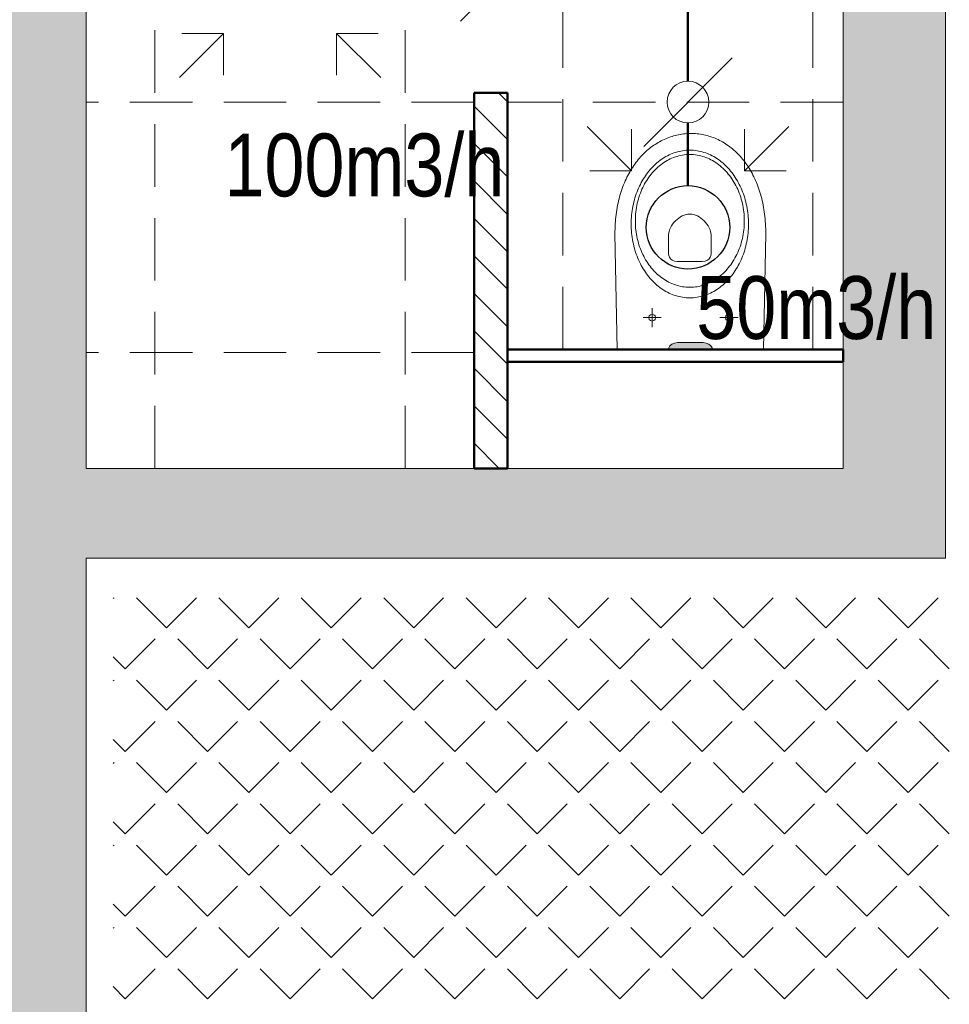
# Model space of a CAD drawing. Header units: millimetres. Extents: x -23540 to 53212, y -37964 to 41185.
# Tile 190 of 203: x 17914 to 18137, y -30626 to -30390. Entities that reach past the tile are written whole.
import ezdxf

# ---------------------------------------------------------------- set-up
doc = ezdxf.new("R2010")
doc.units = ezdxf.units.MM
doc.linetypes.add('DASHED', pattern=[0.75, 0.5, -0.25])
doc.linetypes.add('DASHEDX2', pattern=[1.5, 1, -0.5])
doc.layers.get('0').update_dxf_attribs({"lineweight": 18})
for name, color, linetype, lineweight in [('Cienka', 7, 'Continuous', 18), ('mm_went_opis', 7, 'Continuous', 15), ('mm_Wentylacja', 5, 'Continuous', 50), ('PG_PRZERYWANE_ŚREDNIE', 1, 'DASHEDX2', 18), ('PG_WIDOKOWE_CIENKIE', 1, 'Continuous', 18), ('PG_ŚCIANY_DZIAŁOWE', 3, 'Continuous', 18), ('PG_ŚCIANY_SŁUPY', 4, 'Continuous', 18), ('Przekrojowa', 60, 'Continuous', 18)]:
    doc.layers.add(name, color=color, linetype=linetype, lineweight=lineweight)
doc.styles.get("Standard").update_dxf_attribs({"font": 'arial.ttf'})

msp = doc.modelspace()

# ---------------------------------------------------------------- hatches: boundary and pattern name
at = {"lineweight": 18, "true_color": 0x636466, "transparency": 33554559}
h = msp.add_hatch(color=251, dxfattribs=at)
h.dxf.hatch_style = 1
h.paths.add_polyline_path([(18078.28, -30467.06), (18079.05, -30467.17), (18079.68, -30467.46), (18080.14, -30467.85), (18080.42, -30468.29), (18080.52, -30468.7), (18069.93, -30468.7), (18070.03, -30468.29), (18070.32, -30467.85), (18070.78, -30467.46), (18071.4, -30467.17), (18072.17, -30467.06)])
at = {"layer": 'PG_ŚCIANY_DZIAŁOWE', "true_color": 0x939598, "transparency": 33554610}
h = msp.add_hatch(color=252, dxfattribs=at)
h.dxf.hatch_style = 1
h.paths.add_polyline_path([(17913.61, -30145.22), (17918.61, -30145.22), (17918.61, -30150.72), (17913.61, -30150.72)])
h.paths.add_polyline_path([(17906.86, -30049.72), (17930.36, -30049.72), (17930.36, -29716.72), (17970.36, -29716.72), (17970.36, -29702.72), (18010.86, -29702.72), (18010.86, -29645.46), (17957.86, -29645.46), (17957.86, -29516.46), (17906.86, -29516.46)])
h.paths.add_polyline_path([(17930.36, -30150.72), (17918.61, -30150.72), (17918.61, -30145.22), (17913.61, -30145.22), (17913.61, -30150.72), (17906.86, -30150.72), (17906.86, -31104.46), (18101.98, -31104.46), (18101.98, -31144.22), (18121.86, -31144.22), (18121.86, -31327.46), (18406.86, -31327.46), (18406.86, -31312.46), (18136.86, -31312.46), (18136.86, -31104.46), (18524.86, -31104.46), (18524.86, -31327.46), (18563.86, -31327.46), (18563.86, -31330.46), (18693.91, -31330.46), (18732.86, -31330.46), (18769.79, -31300.46), (18575.36, -31300.46), (18575.36, -31079.46), (17930.36, -31079.46), (17930.36, -30518.72), (18111.86, -30518.72), (18111.86, -30497.22), (17930.36, -30497.22), (17930.36, -30314.72), (17945.36, -30314.72), (17945.36, -30272.22), (17930.36, -30272.22)])
h = msp.add_hatch(color=252, dxfattribs=at)
h.dxf.hatch_style = 1
h.paths.add_polyline_path([(18575.36, -30145.1), (18575.36, -30137.47), (18524.36, -30137.47), (18524.36, -30145.72), (18271.36, -30148.79), (18151.36, -30150.24), (18111.86, -30150.72), (18111.86, -30497.22), (18111.86, -30518.72), (18136.36, -30518.72), (18136.36, -30174.92), (18271.36, -30173.29), (18575.36, -30169.6)])

# ---------------------------------------------------------------- linework, layer by layer
at = {"color": 251, "lineweight": 13, "true_color": 0x636466}
for p, q in [((18068.58, -30418.54), (18068.95, -30418.37)), ((18068.95, -30418.37), (18069.32, -30418.21)), ((18069.32, -30418.21), (18069.69, -30418.06)), ((18069.69, -30418.06), (18070.07, -30417.91)), ((18070.07, -30417.91), (18070.45, -30417.78)), ((18070.45, -30417.78), (18070.83, -30417.65)), ((18070.83, -30417.65), (18071.22, -30417.54)), ((18071.22, -30417.54), (18071.61, -30417.44)), ((18071.61, -30417.44), (18072, -30417.34)), ((18072, -30417.34), (18072.39, -30417.26)), ((18072.39, -30417.26), (18072.79, -30417.19)), ((18072.79, -30417.19), (18073.19, -30417.12)), ((18073.19, -30417.12), (18073.6, -30417.07)), ((18073.6, -30417.07), (18074, -30417.03)), ((18074, -30417.03), (18074.41, -30416.99)), ((18074.41, -30416.99), (18074.82, -30416.97)), ((18074.82, -30416.97), (18075.23, -30416.96)), ((18075.23, -30416.96), (18075.64, -30416.96)), ((18075.64, -30416.96), (18076.05, -30416.97)), ((18076.05, -30416.97), (18076.46, -30416.99)), ((18076.46, -30416.99), (18076.86, -30417.03)), ((18076.86, -30417.03), (18077.27, -30417.07)), ((18077.27, -30417.07), (18077.67, -30417.13)), ((18077.67, -30417.13), (18078.07, -30417.19)), ((18078.07, -30417.19), (18078.46, -30417.27)), ((18078.46, -30417.27), (18078.85, -30417.35)), ((18078.85, -30417.35), (18079.24, -30417.45)), ((18079.24, -30417.45), (18079.63, -30417.56)), ((18079.63, -30417.56), (18080.01, -30417.68)), ((18080.01, -30417.68), (18080.39, -30417.8)), ((18080.39, -30417.8), (18080.77, -30417.94)), ((18080.77, -30417.94), (18081.14, -30418.09)), ((18081.14, -30418.09), (18081.51, -30418.25)), ((18081.51, -30418.25), (18081.88, -30418.42)), ((18081.88, -30418.42), (18082.24, -30418.6)), ((18064.82, -30421.06), (18065.14, -30420.78)), ((18065.14, -30420.78), (18065.46, -30420.52)), ((18065.46, -30420.52), (18065.79, -30420.26)), ((18065.79, -30420.26), (18066.12, -30420.02)), ((18066.12, -30420.02), (18066.46, -30419.78)), ((18066.46, -30419.78), (18066.8, -30419.55)), ((18066.8, -30419.55), (18067.15, -30419.33)), ((18067.15, -30419.33), (18067.5, -30419.12)), ((18067.5, -30419.12), (18067.86, -30418.92)), ((18067.86, -30418.92), (18068.22, -30418.73)), ((18068.22, -30418.73), (18068.58, -30418.54)), ((18082.24, -30418.6), (18082.6, -30418.79)), ((18082.6, -30418.79), (18082.96, -30418.98)), ((18082.96, -30418.98), (18083.31, -30419.19)), ((18083.31, -30419.19), (18083.66, -30419.41)), ((18083.66, -30419.41), (18084, -30419.64)), ((18084, -30419.64), (18084.34, -30419.87)), ((18084.34, -30419.87), (18084.67, -30420.12)), ((18084.67, -30420.12), (18085, -30420.38)), ((18085, -30420.38), (18085.32, -30420.64)), ((18085.32, -30420.64), (18085.64, -30420.91)), ((18062.72, -30423.22), (18063.01, -30422.89)), ((18063.01, -30422.89), (18063.3, -30422.56)), ((18063.3, -30422.56), (18063.59, -30422.24)), ((18063.59, -30422.24), (18063.89, -30421.93)), ((18063.89, -30421.93), (18064.19, -30421.63)), ((18064.19, -30421.63), (18064.5, -30421.34)), ((18064.5, -30421.34), (18064.82, -30421.06)), ((18068.24, -30423.2), (18067.89, -30423.46)), ((18068.61, -30422.95), (18068.24, -30423.2)), ((18068.97, -30422.72), (18068.61, -30422.95)), ((18069.35, -30422.5), (18068.97, -30422.72)), ((18069.73, -30422.29), (18069.35, -30422.5)), ((18070.11, -30422.1), (18069.73, -30422.29)), ((18070.41, -30423.05), (18070.02, -30423.24)), ((18070.5, -30421.92), (18070.11, -30422.1)), ((18070.81, -30422.87), (18070.41, -30423.05)), ((18070.9, -30421.75), (18070.5, -30421.92)), ((18071.22, -30422.7), (18070.81, -30422.87)), ((18071.3, -30421.6), (18070.9, -30421.75)), ((18071.63, -30422.56), (18071.22, -30422.7)), ((18071.7, -30421.47), (18071.3, -30421.6)), ((18072.05, -30422.43), (18071.63, -30422.56)), ((18072.11, -30421.35), (18071.7, -30421.47)), ((18072.47, -30422.31), (18072.05, -30422.43)), ((18072.53, -30421.24), (18072.11, -30421.35)), ((18072.9, -30422.21), (18072.47, -30422.31)), ((18072.95, -30421.15), (18072.53, -30421.24)), ((18073.33, -30422.13), (18072.9, -30422.21)), ((18073.37, -30421.08), (18072.95, -30421.15)), ((18073.76, -30422.07), (18073.33, -30422.13)), ((18073.8, -30421.02), (18073.37, -30421.08)), ((18074.2, -30422.02), (18073.76, -30422.07)), ((18074.23, -30420.98), (18073.8, -30421.02)), ((18074.65, -30422), (18074.2, -30422.02)), ((18074.66, -30420.95), (18074.23, -30420.98)), ((18075.1, -30421.99), (18074.65, -30422)), ((18075.1, -30420.95), (18074.66, -30420.95)), ((18075.1, -30420.95), (18075.09, -30420.95)), ((18075.1, -30421.99), (18075.09, -30421.99)), ((18075.53, -30420.95), (18075.1, -30420.95)), ((18075.54, -30422), (18075.1, -30421.99)), ((18075.97, -30420.98), (18075.53, -30420.95)), ((18075.99, -30422.02), (18075.54, -30422)), ((18076.4, -30421.02), (18075.97, -30420.98)), ((18076.43, -30422.07), (18075.99, -30422.02)), ((18076.82, -30421.08), (18076.4, -30421.02)), ((18076.86, -30422.13), (18076.43, -30422.07)), ((18077.25, -30421.15), (18076.82, -30421.08)), ((18077.3, -30422.21), (18076.86, -30422.13)), ((18077.67, -30421.24), (18077.25, -30421.15)), ((18077.72, -30422.31), (18077.3, -30422.21)), ((18078.08, -30421.35), (18077.67, -30421.24)), ((18078.14, -30422.43), (18077.72, -30422.31)), ((18078.49, -30421.47), (18078.08, -30421.35)), ((18078.56, -30422.56), (18078.14, -30422.43)), ((18078.9, -30421.6), (18078.49, -30421.47)), ((18078.97, -30422.7), (18078.56, -30422.56)), ((18079.3, -30421.75), (18078.9, -30421.6)), ((18079.38, -30422.87), (18078.97, -30422.7)), ((18079.69, -30421.92), (18079.3, -30421.75)), ((18079.78, -30423.05), (18079.38, -30422.87)), ((18080.08, -30422.1), (18079.69, -30421.92)), ((18080.17, -30423.24), (18079.78, -30423.05)), ((18080.47, -30422.29), (18080.08, -30422.1)), ((18080.85, -30422.5), (18080.47, -30422.29)), ((18081.22, -30422.72), (18080.85, -30422.5)), ((18081.59, -30422.95), (18081.22, -30422.72)), ((18081.95, -30423.2), (18081.59, -30422.95)), ((18082.3, -30423.46), (18081.95, -30423.2)), ((18085.64, -30420.91), (18085.96, -30421.2)), ((18085.96, -30421.2), (18086.27, -30421.49)), ((18086.27, -30421.49), (18086.57, -30421.79)), ((18086.57, -30421.79), (18086.87, -30422.1)), ((18086.87, -30422.1), (18087.16, -30422.42)), ((18087.16, -30422.42), (18087.45, -30422.75)), ((18087.45, -30422.75), (18087.73, -30423.08)), ((18087.73, -30423.08), (18088.01, -30423.43)), ((18060.91, -30425.8), (18061.15, -30425.41)), ((18061.15, -30425.41), (18061.4, -30425.02)), ((18061.4, -30425.02), (18061.65, -30424.65)), ((18061.65, -30424.65), (18061.91, -30424.28)), ((18061.91, -30424.28), (18062.18, -30423.92)), ((18062.18, -30423.92), (18062.45, -30423.57)), ((18062.45, -30423.57), (18062.72, -30423.22)), ((18065.91, -30425.26), (18065.6, -30425.61)), ((18066.22, -30424.93), (18065.91, -30425.26)), ((18066.54, -30424.62), (18066.22, -30424.93)), ((18066.87, -30424.31), (18066.54, -30424.62)), ((18067.12, -30425.31), (18066.8, -30425.63)), ((18067.2, -30424.01), (18066.87, -30424.31)), ((18067.46, -30425), (18067.12, -30425.31)), ((18067.54, -30423.73), (18067.2, -30424.01)), ((18067.8, -30424.71), (18067.46, -30425)), ((18067.89, -30423.46), (18067.54, -30423.73)), ((18068.15, -30424.43), (18067.8, -30424.71)), ((18068.51, -30424.17), (18068.15, -30424.43)), ((18068.88, -30423.91), (18068.51, -30424.17)), ((18069.25, -30423.67), (18068.88, -30423.91)), ((18069.63, -30423.45), (18069.25, -30423.67)), ((18070.02, -30423.24), (18069.63, -30423.45)), ((18080.56, -30423.45), (18080.17, -30423.24)), ((18080.94, -30423.67), (18080.56, -30423.45)), ((18081.31, -30423.91), (18080.94, -30423.67)), ((18081.68, -30424.17), (18081.31, -30423.91)), ((18082.04, -30424.43), (18081.68, -30424.17)), ((18082.39, -30424.71), (18082.04, -30424.43)), ((18082.65, -30423.73), (18082.3, -30423.46)), ((18082.73, -30425), (18082.39, -30424.71)), ((18082.99, -30424.01), (18082.65, -30423.73)), ((18083.07, -30425.31), (18082.73, -30425)), ((18083.33, -30424.31), (18082.99, -30424.01)), ((18083.39, -30425.63), (18083.07, -30425.31)), ((18083.65, -30424.62), (18083.33, -30424.31)), ((18083.97, -30424.93), (18083.65, -30424.62)), ((18084.29, -30425.26), (18083.97, -30424.93)), ((18084.59, -30425.61), (18084.29, -30425.26)), ((18088.01, -30423.43), (18088.28, -30423.78)), ((18088.28, -30423.78), (18088.55, -30424.15)), ((18088.55, -30424.15), (18088.81, -30424.52)), ((18088.81, -30424.52), (18089.06, -30424.89)), ((18089.06, -30424.89), (18089.31, -30425.28)), ((18089.31, -30425.28), (18089.55, -30425.68)), ((18059.6, -30428.32), (18059.8, -30427.88)), ((18059.8, -30427.88), (18060.01, -30427.45)), ((18060.01, -30427.45), (18060.23, -30427.02)), ((18060.23, -30427.02), (18060.45, -30426.61)), ((18060.45, -30426.61), (18060.68, -30426.2)), ((18060.68, -30426.2), (18060.91, -30425.8)), ((18063.95, -30427.87), (18063.7, -30428.29)), ((18064.2, -30427.47), (18063.95, -30427.87)), ((18064.47, -30427.08), (18064.2, -30427.47)), ((18064.74, -30426.69), (18064.47, -30427.08)), ((18065.02, -30426.32), (18064.74, -30426.69)), ((18065.03, -30427.79), (18064.76, -30428.19)), ((18065.31, -30425.96), (18065.02, -30426.32)), ((18065.3, -30427.4), (18065.03, -30427.79)), ((18065.58, -30427.02), (18065.3, -30427.4)), ((18065.6, -30425.61), (18065.31, -30425.96)), ((18065.87, -30426.66), (18065.58, -30427.02)), ((18066.17, -30426.3), (18065.87, -30426.66)), ((18066.48, -30425.96), (18066.17, -30426.3)), ((18066.8, -30425.63), (18066.48, -30425.96)), ((18083.71, -30425.96), (18083.39, -30425.63)), ((18084.02, -30426.3), (18083.71, -30425.96)), ((18084.32, -30426.66), (18084.02, -30426.3)), ((18084.61, -30427.02), (18084.32, -30426.66)), ((18084.89, -30425.96), (18084.59, -30425.61)), ((18084.9, -30427.4), (18084.61, -30427.02)), ((18085.18, -30426.32), (18084.89, -30425.96)), ((18085.17, -30427.79), (18084.9, -30427.4)), ((18085.43, -30428.19), (18085.17, -30427.79)), ((18085.46, -30426.69), (18085.18, -30426.32)), ((18085.73, -30427.08), (18085.46, -30426.69)), ((18085.99, -30427.47), (18085.73, -30427.08)), ((18086.24, -30427.87), (18085.99, -30427.47)), ((18086.49, -30428.29), (18086.24, -30427.87)), ((18089.55, -30425.68), (18089.78, -30426.08)), ((18089.78, -30426.08), (18090.01, -30426.49)), ((18090.01, -30426.49), (18090.23, -30426.91)), ((18090.23, -30426.91), (18090.45, -30427.34)), ((18090.45, -30427.34), (18090.65, -30427.78)), ((18090.65, -30427.78), (18090.85, -30428.22)), ((18058.71, -30430.63), (18058.87, -30430.15)), ((18058.87, -30430.15), (18059.04, -30429.68)), ((18059.04, -30429.68), (18059.22, -30429.22)), ((18059.22, -30429.22), (18059.41, -30428.77)), ((18059.41, -30428.77), (18059.6, -30428.32)), ((18062.82, -30430.02), (18062.63, -30430.48)), ((18063.03, -30429.57), (18062.82, -30430.02)), ((18063.24, -30429.14), (18063.03, -30429.57)), ((18063.47, -30428.71), (18063.24, -30429.14)), ((18063.7, -30428.29), (18063.47, -30428.71)), ((18063.82, -30429.88), (18063.62, -30430.33)), ((18064.04, -30429.44), (18063.82, -30429.88)), ((18064.27, -30429.02), (18064.04, -30429.44)), ((18064.51, -30428.6), (18064.27, -30429.02)), ((18064.76, -30428.19), (18064.51, -30428.6)), ((18085.68, -30428.6), (18085.43, -30428.19)), ((18085.92, -30429.02), (18085.68, -30428.6)), ((18086.15, -30429.44), (18085.92, -30429.02)), ((18086.37, -30429.88), (18086.15, -30429.44)), ((18086.58, -30430.33), (18086.37, -30429.88)), ((18086.72, -30428.71), (18086.49, -30428.29)), ((18086.95, -30429.14), (18086.72, -30428.71)), ((18087.17, -30429.57), (18086.95, -30429.14)), ((18087.37, -30430.02), (18087.17, -30429.57)), ((18087.57, -30430.48), (18087.37, -30430.02)), ((18090.85, -30428.22), (18091.05, -30428.67)), ((18091.05, -30428.67), (18091.23, -30429.13)), ((18091.23, -30429.13), (18091.41, -30429.59)), ((18091.41, -30429.59), (18091.59, -30430.07)), ((18091.59, -30430.07), (18091.75, -30430.55)), ((18058, -30433.12), (18058.13, -30432.61)), ((18058.13, -30432.61), (18058.26, -30432.1)), ((18058.26, -30432.1), (18058.4, -30431.6)), ((18058.4, -30431.6), (18058.55, -30431.11)), ((18058.55, -30431.11), (18058.71, -30430.63)), ((18061.95, -30432.37), (18061.81, -30432.86)), ((18062.1, -30431.88), (18061.95, -30432.37)), ((18062.27, -30431.41), (18062.1, -30431.88)), ((18062.44, -30430.94), (18062.27, -30431.41)), ((18062.63, -30430.48), (18062.44, -30430.94)), ((18062.91, -30432.2), (18062.76, -30432.68)), ((18063.07, -30431.72), (18062.91, -30432.2)), ((18063.24, -30431.25), (18063.07, -30431.72)), ((18063.42, -30430.78), (18063.24, -30431.25)), ((18063.62, -30430.33), (18063.42, -30430.78)), ((18086.77, -30430.78), (18086.58, -30430.33)), ((18086.95, -30431.25), (18086.77, -30430.78)), ((18087.13, -30431.72), (18086.95, -30431.25)), ((18087.29, -30432.2), (18087.13, -30431.72)), ((18087.43, -30432.68), (18087.29, -30432.2)), ((18087.75, -30430.94), (18087.57, -30430.48)), ((18087.93, -30431.41), (18087.75, -30430.94)), ((18088.09, -30431.88), (18087.93, -30431.41)), ((18088.25, -30432.37), (18088.09, -30431.88)), ((18088.39, -30432.86), (18088.25, -30432.37)), ((18091.75, -30430.55), (18091.91, -30431.04)), ((18091.91, -30431.04), (18092.06, -30431.53)), ((18092.06, -30431.53), (18092.2, -30432.03)), ((18092.2, -30432.03), (18092.33, -30432.54)), ((18092.33, -30432.54), (18092.45, -30433.06)), ((18057.59, -30435.24), (18057.68, -30434.7)), ((18057.68, -30434.7), (18057.78, -30434.16)), ((18057.78, -30434.16), (18057.89, -30433.64)), ((18057.89, -30433.64), (18058, -30433.12)), ((18061.35, -30434.89), (18061.27, -30435.41)), ((18061.45, -30434.37), (18061.35, -30434.89)), ((18061.56, -30433.86), (18061.45, -30434.37)), ((18061.67, -30433.36), (18061.56, -30433.86)), ((18061.81, -30432.86), (18061.67, -30433.36)), ((18062.3, -30434.7), (18062.22, -30435.22)), ((18062.4, -30434.19), (18062.3, -30434.7)), ((18062.51, -30433.68), (18062.4, -30434.19)), ((18062.63, -30433.18), (18062.51, -30433.68)), ((18062.76, -30432.68), (18062.63, -30433.18)), ((18087.57, -30433.18), (18087.43, -30432.68)), ((18087.69, -30433.68), (18087.57, -30433.18)), ((18087.8, -30434.19), (18087.69, -30433.68)), ((18087.89, -30434.7), (18087.8, -30434.19)), ((18087.97, -30435.22), (18087.89, -30434.7)), ((18088.52, -30433.36), (18088.39, -30432.86)), ((18088.64, -30433.86), (18088.52, -30433.36)), ((18088.75, -30434.37), (18088.64, -30433.86)), ((18088.84, -30434.89), (18088.75, -30434.37)), ((18088.92, -30435.41), (18088.84, -30434.89)), ((18092.45, -30433.06), (18092.57, -30433.58)), ((18092.57, -30433.58), (18092.68, -30434.12)), ((18092.68, -30434.12), (18092.78, -30434.65)), ((18092.78, -30434.65), (18092.87, -30435.2)), ((18057.3, -30437.46), (18057.36, -30436.9)), ((18057.36, -30436.9), (18057.43, -30436.34)), ((18057.43, -30436.34), (18057.5, -30435.78)), ((18057.5, -30435.78), (18057.59, -30435.24)), ((18061.09, -30437), (18061.06, -30437.55)), ((18061.14, -30436.47), (18061.09, -30437)), ((18061.2, -30435.94), (18061.14, -30436.47)), ((18061.27, -30435.41), (18061.2, -30435.94)), ((18062.07, -30436.82), (18062.04, -30437.36)), ((18062.04, -30437.36), (18062.04, -30437.9)), ((18062.1, -30436.28), (18062.07, -30436.82)), ((18062.16, -30435.75), (18062.1, -30436.28)), ((18062.22, -30435.22), (18062.16, -30435.75)), ((18072.44, -30437.22), (18072.03, -30437.53)), ((18072.86, -30436.95), (18072.44, -30437.22)), ((18073.3, -30436.72), (18072.86, -30436.95)), ((18073.74, -30436.54), (18073.3, -30436.72)), ((18074.2, -30436.4), (18073.74, -30436.54)), ((18074.65, -30436.32), (18074.2, -30436.4)), ((18075.1, -30436.29), (18074.65, -30436.32)), ((18075.55, -30436.32), (18075.1, -30436.29)), ((18076, -30436.4), (18075.55, -30436.32)), ((18076.45, -30436.54), (18076, -30436.4)), ((18076.9, -30436.72), (18076.45, -30436.54)), ((18077.34, -30436.95), (18076.9, -30436.72)), ((18077.76, -30437.22), (18077.34, -30436.95)), ((18078.16, -30437.53), (18077.76, -30437.22)), ((18088.04, -30435.75), (18087.97, -30435.22)), ((18088.09, -30436.28), (18088.04, -30435.75)), ((18088.13, -30436.82), (18088.09, -30436.28)), ((18088.15, -30437.36), (18088.13, -30436.82)), ((18088.16, -30437.9), (18088.15, -30437.36)), ((18089, -30435.94), (18088.92, -30435.41)), ((18089.05, -30436.47), (18089, -30435.94)), ((18089.1, -30437), (18089.05, -30436.47)), ((18089.13, -30437.55), (18089.1, -30437)), ((18092.87, -30435.2), (18092.96, -30435.75)), ((18092.96, -30435.75), (18093.03, -30436.31)), ((18093.03, -30436.31), (18093.1, -30436.87)), ((18093.1, -30436.87), (18093.15, -30437.44)), ((18057.17, -30439.79), (18057.19, -30439.2)), ((18057.19, -30439.2), (18057.22, -30438.62)), ((18057.22, -30438.62), (18057.26, -30438.04)), ((18057.26, -30438.04), (18057.3, -30437.46)), ((18061.04, -30438.09), (18061.03, -30438.64)), ((18061.03, -30438.64), (18061.03, -30438.64)), ((18061.03, -30438.64), (18061.04, -30439.19)), ((18061.06, -30437.55), (18061.04, -30438.09)), ((18061.04, -30439.19), (18061.06, -30439.74)), ((18062.04, -30437.9), (18062.03, -30437.9)), ((18062.04, -30437.9), (18062.04, -30438.45)), ((18062.04, -30438.45), (18062.07, -30438.99)), ((18062.07, -30438.99), (18062.1, -30439.53)), ((18062.1, -30439.53), (18062.16, -30440.06)), ((18070.45, -30439.57), (18070.26, -30440.05)), ((18070.69, -30439.1), (18070.45, -30439.57)), ((18070.98, -30438.67), (18070.69, -30439.1)), ((18071.3, -30438.26), (18070.98, -30438.67)), ((18071.65, -30437.88), (18071.3, -30438.26)), ((18072.03, -30437.53), (18071.65, -30437.88)), ((18078.54, -30437.87), (18078.16, -30437.53)), ((18078.89, -30438.25), (18078.54, -30437.87)), ((18079.21, -30438.66), (18078.89, -30438.25)), ((18079.5, -30439.09), (18079.21, -30438.66)), ((18079.74, -30439.55), (18079.5, -30439.09)), ((18079.94, -30440.03), (18079.74, -30439.55)), ((18088.04, -30440.06), (18088.09, -30439.53)), ((18088.09, -30439.53), (18088.13, -30438.99)), ((18088.13, -30438.99), (18088.15, -30438.45)), ((18088.15, -30438.45), (18088.16, -30437.9)), ((18088.16, -30437.9), (18088.15, -30437.9)), ((18089.15, -30438.09), (18089.13, -30437.55)), ((18089.13, -30439.74), (18089.15, -30439.19)), ((18089.16, -30438.64), (18089.15, -30438.09)), ((18089.15, -30439.19), (18089.16, -30438.64)), ((18093.15, -30437.44), (18093.2, -30438.02)), ((18093.2, -30438.02), (18093.24, -30438.6)), ((18093.24, -30438.6), (18093.27, -30439.19)), ((18093.27, -30439.19), (18093.29, -30439.79)), ((18057.16, -30440.39), (18057.17, -30439.79)), ((18057.16, -30441), (18057.16, -30440.39)), ((18057.7, -30468.71), (18057.16, -30441)), ((18061.06, -30439.74), (18061.09, -30440.28)), ((18061.09, -30440.28), (18061.14, -30440.81)), ((18061.14, -30440.81), (18061.2, -30441.35)), ((18061.2, -30441.35), (18061.27, -30441.87)), ((18061.27, -30441.87), (18061.35, -30442.39)), ((18062.16, -30440.06), (18062.22, -30440.58)), ((18062.22, -30440.58), (18062.3, -30441.1)), ((18062.3, -30441.1), (18062.4, -30441.62)), ((18062.4, -30441.62), (18062.51, -30442.13)), ((18070.02, -30441.06), (18069.99, -30441.59)), ((18069.99, -30441.59), (18069.99, -30445.43)), ((18070.11, -30440.55), (18070.02, -30441.06)), ((18070.26, -30440.05), (18070.11, -30440.55)), ((18080.08, -30440.53), (18079.94, -30440.03)), ((18080.18, -30441.04), (18080.08, -30440.53)), ((18080.21, -30441.56), (18080.18, -30441.04)), ((18080.2, -30445.41), (18080.21, -30441.56)), ((18087.69, -30442.13), (18087.8, -30441.62)), ((18087.8, -30441.62), (18087.89, -30441.1)), ((18087.89, -30441.1), (18087.97, -30440.58)), ((18087.97, -30440.58), (18088.04, -30440.06)), ((18088.84, -30442.39), (18088.92, -30441.87)), ((18088.92, -30441.87), (18089, -30441.35)), ((18089, -30441.35), (18089.05, -30440.81)), ((18089.05, -30440.81), (18089.1, -30440.28)), ((18089.1, -30440.28), (18089.13, -30439.74)), ((18093.31, -30441), (18092.76, -30468.7)), ((18093.29, -30439.79), (18093.3, -30440.39)), ((18093.3, -30440.39), (18093.31, -30441)), ((18061.35, -30442.39), (18061.45, -30442.91)), ((18061.45, -30442.91), (18061.56, -30443.42)), ((18061.56, -30443.42), (18061.67, -30443.92)), ((18061.67, -30443.92), (18061.81, -30444.42)), ((18061.81, -30444.42), (18061.95, -30444.91)), ((18062.51, -30442.13), (18062.63, -30442.63)), ((18062.63, -30442.63), (18062.76, -30443.12)), ((18062.76, -30443.12), (18062.91, -30443.61)), ((18062.91, -30443.61), (18063.07, -30444.09)), ((18063.07, -30444.09), (18063.24, -30444.56)), ((18086.95, -30444.56), (18087.13, -30444.09)), ((18087.13, -30444.09), (18087.29, -30443.61)), ((18087.29, -30443.61), (18087.43, -30443.12)), ((18087.43, -30443.12), (18087.57, -30442.63)), ((18087.57, -30442.63), (18087.69, -30442.13)), ((18088.25, -30444.91), (18088.39, -30444.42)), ((18088.39, -30444.42), (18088.52, -30443.92)), ((18088.52, -30443.92), (18088.64, -30443.42)), ((18088.64, -30443.42), (18088.75, -30442.91)), ((18088.75, -30442.91), (18088.84, -30442.39)), ((18061.95, -30444.91), (18062.1, -30445.4)), ((18062.1, -30445.4), (18062.27, -30445.87)), ((18062.27, -30445.87), (18062.44, -30446.34)), ((18062.44, -30446.34), (18062.63, -30446.81)), ((18063.24, -30444.56), (18063.42, -30445.02)), ((18063.42, -30445.02), (18063.62, -30445.48)), ((18063.62, -30445.48), (18063.82, -30445.93)), ((18063.82, -30445.93), (18064.04, -30446.36)), ((18064.04, -30446.36), (18064.27, -30446.79)), ((18064.27, -30446.79), (18064.51, -30447.21)), ((18069.99, -30445.43), (18070, -30445.78)), ((18070, -30445.78), (18070.08, -30446.19)), ((18070.08, -30446.19), (18070.23, -30446.6)), ((18070.23, -30446.6), (18070.48, -30447)), ((18079.71, -30446.99), (18079.96, -30446.6)), ((18079.96, -30446.6), (18080.11, -30446.18)), ((18080.11, -30446.18), (18080.18, -30445.77)), ((18080.18, -30445.77), (18080.2, -30445.41)), ((18085.68, -30447.21), (18085.92, -30446.79)), ((18085.92, -30446.79), (18086.15, -30446.36)), ((18086.15, -30446.36), (18086.37, -30445.93)), ((18086.37, -30445.93), (18086.58, -30445.48)), ((18086.58, -30445.48), (18086.77, -30445.02)), ((18086.77, -30445.02), (18086.95, -30444.56)), ((18087.57, -30446.81), (18087.75, -30446.34)), ((18087.75, -30446.34), (18087.93, -30445.87)), ((18087.93, -30445.87), (18088.09, -30445.4)), ((18088.09, -30445.4), (18088.25, -30444.91)), ((18062.63, -30446.81), (18062.82, -30447.26)), ((18062.82, -30447.26), (18063.03, -30447.71)), ((18063.03, -30447.71), (18063.24, -30448.15)), ((18063.24, -30448.15), (18063.47, -30448.58)), ((18063.47, -30448.58), (18063.7, -30449)), ((18063.7, -30449), (18063.95, -30449.41)), ((18064.51, -30447.21), (18064.76, -30447.62)), ((18064.76, -30447.62), (18065.03, -30448.02)), ((18065.03, -30448.02), (18065.3, -30448.41)), ((18065.3, -30448.41), (18065.58, -30448.78)), ((18065.58, -30448.78), (18065.87, -30449.15)), ((18065.87, -30449.15), (18066.17, -30449.5)), ((18070.48, -30447), (18070.86, -30447.32)), ((18070.86, -30447.32), (18071.39, -30447.55)), ((18071.39, -30447.55), (18072.1, -30447.63)), ((18072.1, -30447.63), (18072.1, -30447.63)), ((18072.1, -30447.63), (18075.33, -30447.63)), ((18075.33, -30447.63), (18078.08, -30447.63)), ((18078.08, -30447.63), (18078.79, -30447.55)), ((18078.79, -30447.55), (18079.33, -30447.32)), ((18079.33, -30447.32), (18079.71, -30446.99)), ((18084.02, -30449.5), (18084.32, -30449.15)), ((18084.32, -30449.15), (18084.61, -30448.78)), ((18084.61, -30448.78), (18084.9, -30448.41)), ((18084.9, -30448.41), (18085.17, -30448.02)), ((18085.17, -30448.02), (18085.43, -30447.62)), ((18085.43, -30447.62), (18085.68, -30447.21)), ((18086.24, -30449.41), (18086.49, -30449)), ((18086.49, -30449), (18086.72, -30448.58)), ((18086.72, -30448.58), (18086.95, -30448.15)), ((18086.95, -30448.15), (18087.17, -30447.71)), ((18087.17, -30447.71), (18087.37, -30447.26)), ((18087.37, -30447.26), (18087.57, -30446.81)), ((18063.95, -30449.41), (18064.2, -30449.81)), ((18064.2, -30449.81), (18064.47, -30450.2)), ((18064.47, -30450.2), (18064.74, -30450.59)), ((18064.74, -30450.59), (18065.02, -30450.96)), ((18065.02, -30450.96), (18065.31, -30451.32)), ((18065.31, -30451.32), (18065.6, -30451.68)), ((18066.17, -30449.5), (18066.48, -30449.85)), ((18066.48, -30449.85), (18066.8, -30450.18)), ((18066.8, -30450.18), (18067.12, -30450.5)), ((18067.12, -30450.5), (18067.46, -30450.8)), ((18067.46, -30450.8), (18067.8, -30451.09)), ((18067.8, -30451.09), (18068.15, -30451.37)), ((18068.15, -30451.37), (18068.51, -30451.64)), ((18081.68, -30451.64), (18082.04, -30451.37)), ((18082.04, -30451.37), (18082.39, -30451.09)), ((18082.39, -30451.09), (18082.73, -30450.8)), ((18082.73, -30450.8), (18083.07, -30450.5)), ((18083.07, -30450.5), (18083.39, -30450.18)), ((18083.39, -30450.18), (18083.71, -30449.85)), ((18083.71, -30449.85), (18084.02, -30449.5)), ((18084.59, -30451.68), (18084.89, -30451.32)), ((18084.89, -30451.32), (18085.18, -30450.96)), ((18085.18, -30450.96), (18085.46, -30450.59)), ((18085.46, -30450.59), (18085.73, -30450.2)), ((18085.73, -30450.2), (18085.99, -30449.81)), ((18085.99, -30449.81), (18086.24, -30449.41)), ((18065.6, -30451.68), (18065.91, -30452.02)), ((18065.91, -30452.02), (18066.22, -30452.35)), ((18066.22, -30452.35), (18066.54, -30452.67)), ((18066.54, -30452.67), (18066.87, -30452.97)), ((18066.87, -30452.97), (18067.2, -30453.27)), ((18067.2, -30453.27), (18067.54, -30453.55)), ((18067.54, -30453.55), (18067.89, -30453.83)), ((18067.89, -30453.83), (18068.24, -30454.09)), ((18068.51, -30451.64), (18068.88, -30451.89)), ((18068.88, -30451.89), (18069.25, -30452.13)), ((18069.25, -30452.13), (18069.63, -30452.36)), ((18069.63, -30452.36), (18070.02, -30452.57)), ((18070.02, -30452.57), (18070.41, -30452.76)), ((18070.41, -30452.76), (18070.81, -30452.94)), ((18070.81, -30452.94), (18071.22, -30453.1)), ((18071.22, -30453.1), (18071.63, -30453.25)), ((18071.63, -30453.25), (18072.05, -30453.38)), ((18072.05, -30453.38), (18072.47, -30453.49)), ((18072.47, -30453.49), (18072.9, -30453.59)), ((18072.9, -30453.59), (18073.33, -30453.67)), ((18073.33, -30453.67), (18073.76, -30453.74)), ((18073.76, -30453.74), (18074.2, -30453.78)), ((18074.2, -30453.78), (18074.65, -30453.81)), ((18074.65, -30453.81), (18075.1, -30453.82)), ((18075.1, -30453.82), (18075.09, -30453.82)), ((18075.1, -30453.82), (18075.54, -30453.81)), ((18075.54, -30453.81), (18075.99, -30453.78)), ((18075.99, -30453.78), (18076.43, -30453.74)), ((18076.43, -30453.74), (18076.86, -30453.67)), ((18076.86, -30453.67), (18077.3, -30453.59)), ((18077.3, -30453.59), (18077.72, -30453.49)), ((18077.72, -30453.49), (18078.14, -30453.38)), ((18078.14, -30453.38), (18078.56, -30453.25)), ((18078.56, -30453.25), (18078.97, -30453.1)), ((18078.97, -30453.1), (18079.38, -30452.94)), ((18079.38, -30452.94), (18079.78, -30452.76)), ((18079.78, -30452.76), (18080.17, -30452.57)), ((18080.17, -30452.57), (18080.56, -30452.36)), ((18080.56, -30452.36), (18080.94, -30452.13)), ((18080.94, -30452.13), (18081.31, -30451.89)), ((18081.31, -30451.89), (18081.68, -30451.64)), ((18081.95, -30454.09), (18082.3, -30453.83)), ((18082.3, -30453.83), (18082.65, -30453.55)), ((18082.65, -30453.55), (18082.99, -30453.27)), ((18082.99, -30453.27), (18083.33, -30452.97)), ((18083.33, -30452.97), (18083.65, -30452.67)), ((18083.65, -30452.67), (18083.97, -30452.35)), ((18083.97, -30452.35), (18084.29, -30452.02)), ((18084.29, -30452.02), (18084.59, -30451.68)), ((18068.24, -30454.09), (18068.61, -30454.33)), ((18068.61, -30454.33), (18068.97, -30454.57)), ((18068.97, -30454.57), (18069.35, -30454.79)), ((18069.35, -30454.79), (18069.73, -30454.99)), ((18069.73, -30454.99), (18070.11, -30455.18)), ((18070.11, -30455.18), (18070.5, -30455.36)), ((18070.5, -30455.36), (18070.9, -30455.53)), ((18070.9, -30455.53), (18071.3, -30455.68)), ((18071.3, -30455.68), (18071.7, -30455.81)), ((18071.7, -30455.81), (18072.11, -30455.93)), ((18072.11, -30455.93), (18072.53, -30456.04)), ((18072.53, -30456.04), (18072.95, -30456.13)), ((18072.95, -30456.13), (18073.37, -30456.2)), ((18073.37, -30456.2), (18073.8, -30456.26)), ((18076.4, -30456.26), (18076.82, -30456.2)), ((18076.82, -30456.2), (18077.25, -30456.13)), ((18077.25, -30456.13), (18077.67, -30456.04)), ((18077.67, -30456.04), (18078.08, -30455.93)), ((18078.08, -30455.93), (18078.49, -30455.81)), ((18078.49, -30455.81), (18078.9, -30455.68)), ((18078.9, -30455.68), (18079.3, -30455.53)), ((18079.3, -30455.53), (18079.69, -30455.36)), ((18079.69, -30455.36), (18080.08, -30455.18)), ((18080.08, -30455.18), (18080.47, -30454.99)), ((18080.47, -30454.99), (18080.85, -30454.79)), ((18080.85, -30454.79), (18081.22, -30454.57)), ((18081.22, -30454.57), (18081.59, -30454.33)), ((18081.59, -30454.33), (18081.95, -30454.09)), ((18073.8, -30456.26), (18074.23, -30456.3)), ((18074.23, -30456.3), (18074.66, -30456.33)), ((18074.66, -30456.33), (18075.1, -30456.34)), ((18075.1, -30456.34), (18075.53, -30456.33)), ((18075.53, -30456.33), (18075.97, -30456.3)), ((18075.97, -30456.3), (18076.4, -30456.26)), ((18065.25, -30461.09), (18065.36, -30460.68)), ((18065.36, -30460.68), (18065.65, -30460.38)), ((18065.65, -30460.38), (18066.07, -30460.27)), ((18066.07, -30458.84), (18066.07, -30463.34)), ((18066.07, -30460.27), (18066.48, -30460.38)), ((18066.48, -30460.38), (18066.77, -30460.68)), ((18066.77, -30460.68), (18066.89, -30461.09)), ((18083.66, -30461.09), (18083.77, -30460.68)), ((18083.77, -30460.68), (18084.07, -30460.38)), ((18084.07, -30460.38), (18084.48, -30460.27)), ((18084.48, -30458.84), (18084.48, -30463.34)), ((18084.48, -30460.27), (18084.89, -30460.38)), ((18084.89, -30460.38), (18085.18, -30460.68)), ((18085.18, -30460.68), (18085.3, -30461.09)), ((18068.25, -30461.09), (18063.89, -30461.09)), ((18065.36, -30461.5), (18065.25, -30461.09)), ((18065.65, -30461.79), (18065.36, -30461.5)), ((18066.07, -30461.91), (18065.65, -30461.79)), ((18066.48, -30461.79), (18066.07, -30461.91)), ((18066.77, -30461.5), (18066.48, -30461.79)), ((18066.89, -30461.09), (18066.77, -30461.5)), ((18086.66, -30461.09), (18082.3, -30461.09)), ((18083.77, -30461.5), (18083.66, -30461.09)), ((18084.07, -30461.79), (18083.77, -30461.5)), ((18084.48, -30461.91), (18084.07, -30461.79)), ((18084.89, -30461.79), (18084.48, -30461.91)), ((18085.18, -30461.5), (18084.89, -30461.79)), ((18085.3, -30461.09), (18085.18, -30461.5)), ((18070.32, -30467.85), (18070.03, -30468.29)), ((18070.78, -30467.46), (18070.32, -30467.85)), ((18071.4, -30467.17), (18070.78, -30467.46)), ((18072.17, -30467.06), (18071.4, -30467.17)), ((18072.17, -30467.06), (18078.28, -30467.06)), ((18078.28, -30467.06), (18079.05, -30467.17)), ((18079.05, -30467.17), (18079.68, -30467.46)), ((18079.68, -30467.46), (18080.14, -30467.85)), ((18080.14, -30467.85), (18080.42, -30468.29)), ((18070.03, -30468.29), (18069.93, -30468.7)), ((18080.42, -30468.29), (18080.52, -30468.7))]:
    msp.add_line(p, q, dxfattribs=at)
at = {"color": 251, "lineweight": 20, "true_color": 0x636466}
for p, q in [((17930.36, -30497.22), (18000.36, -30497.22)), ((17930.36, -30497.22), (18111.86, -30497.22)), ((17930.36, -31079.46), (17930.36, -30518.72))]:
    msp.add_line(p, q, dxfattribs=at)
at = {"color": 251, "linetype": 'Continuous', "lineweight": 20, "true_color": 0x636466}
for p, q in [((17936.87, -30528.41), (17937.05, -30528.22)), ((17949.63, -30535.41), (17942.44, -30528.22)), ((17949.63, -30535.41), (17956.81, -30528.22)), ((17969.38, -30535.41), (17962.2, -30528.22)), ((17969.38, -30535.41), (17976.57, -30528.22)), ((17989.14, -30535.41), (17981.95, -30528.22)), ((17989.14, -30535.41), (17996.32, -30528.22)), ((18008.9, -30535.41), (18001.71, -30528.22)), ((18008.9, -30535.41), (18016.08, -30528.22)), ((18028.65, -30535.41), (18021.47, -30528.22)), ((18028.65, -30535.41), (18035.84, -30528.22)), ((18048.41, -30535.41), (18041.22, -30528.22)), ((18048.41, -30535.41), (18055.59, -30528.22)), ((18068.16, -30535.41), (18060.98, -30528.22)), ((18068.16, -30535.41), (18075.35, -30528.22)), ((18087.92, -30535.41), (18080.74, -30528.22)), ((18087.92, -30535.41), (18095.11, -30528.22)), ((18107.68, -30535.41), (18100.49, -30528.22)), ((18107.68, -30535.41), (18114.86, -30528.22)), ((18127.43, -30535.41), (18120.25, -30528.22)), ((18127.43, -30535.41), (18134.62, -30528.22)), ((17939.75, -30545.29), (17946.93, -30538.1)), ((17959.5, -30545.29), (17952.32, -30538.1)), ((17959.5, -30545.29), (17966.69, -30538.1)), ((17979.26, -30545.29), (17972.08, -30538.1)), ((17979.26, -30545.29), (17986.44, -30538.1)), ((17999.02, -30545.29), (17991.83, -30538.1)), ((17999.02, -30545.29), (18006.2, -30538.1)), ((18018.77, -30545.29), (18011.59, -30538.1)), ((18018.77, -30545.29), (18025.96, -30538.1)), ((18038.53, -30545.29), (18031.35, -30538.1)), ((18038.53, -30545.29), (18045.71, -30538.1)), ((18058.29, -30545.29), (18051.1, -30538.1)), ((18058.29, -30545.29), (18065.47, -30538.1)), ((18078.04, -30545.29), (18070.86, -30538.1)), ((18078.04, -30545.29), (18085.23, -30538.1)), ((18097.8, -30545.29), (18090.62, -30538.1)), ((18097.8, -30545.29), (18104.98, -30538.1)), ((18117.56, -30545.29), (18110.37, -30538.1)), ((18117.56, -30545.29), (18124.74, -30538.1)), ((18137.31, -30545.29), (18130.13, -30538.1)), ((17939.75, -30545.29), (17936.87, -30542.41)), ((17936.87, -30548.17), (17937.05, -30547.98)), ((17949.63, -30555.16), (17942.44, -30547.98)), ((17949.63, -30555.16), (17956.81, -30547.98)), ((17969.38, -30555.16), (17962.2, -30547.98)), ((17969.38, -30555.16), (17976.57, -30547.98)), ((17989.14, -30555.16), (17981.95, -30547.98)), ((17989.14, -30555.16), (17996.32, -30547.98)), ((18008.9, -30555.16), (18001.71, -30547.98)), ((18008.9, -30555.16), (18016.08, -30547.98)), ((18028.65, -30555.16), (18021.47, -30547.98)), ((18028.65, -30555.16), (18035.84, -30547.98)), ((18048.41, -30555.16), (18041.22, -30547.98)), ((18048.41, -30555.16), (18055.59, -30547.98)), ((18068.16, -30555.16), (18060.98, -30547.98)), ((18068.16, -30555.16), (18075.35, -30547.98)), ((18087.92, -30555.16), (18080.74, -30547.98)), ((18087.92, -30555.16), (18095.11, -30547.98)), ((18107.68, -30555.16), (18100.49, -30547.98)), ((18107.68, -30555.16), (18114.86, -30547.98)), ((18127.43, -30555.16), (18120.25, -30547.98)), ((18127.43, -30555.16), (18134.62, -30547.98)), ((17939.75, -30565.04), (17946.93, -30557.86)), ((17959.5, -30565.04), (17952.32, -30557.86)), ((17959.5, -30565.04), (17966.69, -30557.86)), ((17979.26, -30565.04), (17972.08, -30557.86)), ((17979.26, -30565.04), (17986.44, -30557.86)), ((17999.02, -30565.04), (17991.83, -30557.86)), ((17999.02, -30565.04), (18006.2, -30557.86)), ((18018.77, -30565.04), (18011.59, -30557.86)), ((18018.77, -30565.04), (18025.96, -30557.86)), ((18038.53, -30565.04), (18031.35, -30557.86)), ((18038.53, -30565.04), (18045.71, -30557.86)), ((18058.29, -30565.04), (18051.1, -30557.86)), ((18058.29, -30565.04), (18065.47, -30557.86)), ((18078.04, -30565.04), (18070.86, -30557.86)), ((18078.04, -30565.04), (18085.23, -30557.86)), ((18097.8, -30565.04), (18090.62, -30557.86)), ((18097.8, -30565.04), (18104.98, -30557.86)), ((18117.56, -30565.04), (18110.37, -30557.86)), ((18117.56, -30565.04), (18124.74, -30557.86)), ((18137.31, -30565.04), (18130.13, -30557.86)), ((17939.75, -30565.04), (17936.87, -30562.16)), ((17936.87, -30567.92), (17937.05, -30567.74)), ((17949.63, -30574.92), (17942.44, -30567.74)), ((17949.63, -30574.92), (17956.81, -30567.74)), ((17969.38, -30574.92), (17962.2, -30567.74)), ((17969.38, -30574.92), (17976.57, -30567.74)), ((17989.14, -30574.92), (17981.95, -30567.74)), ((17989.14, -30574.92), (17996.32, -30567.74)), ((18008.9, -30574.92), (18001.71, -30567.74)), ((18008.9, -30574.92), (18016.08, -30567.74)), ((18028.65, -30574.92), (18021.47, -30567.74)), ((18028.65, -30574.92), (18035.84, -30567.74)), ((18048.41, -30574.92), (18041.22, -30567.74)), ((18048.41, -30574.92), (18055.59, -30567.74)), ((18068.16, -30574.92), (18060.98, -30567.74)), ((18068.16, -30574.92), (18075.35, -30567.74)), ((18087.92, -30574.92), (18080.74, -30567.74)), ((18087.92, -30574.92), (18095.11, -30567.74)), ((18107.68, -30574.92), (18100.49, -30567.74)), ((18107.68, -30574.92), (18114.86, -30567.74)), ((18127.43, -30574.92), (18120.25, -30567.74)), ((18127.43, -30574.92), (18134.62, -30567.74)), ((17939.75, -30584.8), (17946.93, -30577.62)), ((17959.5, -30584.8), (17952.32, -30577.62)), ((17959.5, -30584.8), (17966.69, -30577.62)), ((17979.26, -30584.8), (17972.08, -30577.62)), ((17979.26, -30584.8), (17986.44, -30577.62)), ((17999.02, -30584.8), (17991.83, -30577.62)), ((17999.02, -30584.8), (18006.2, -30577.62)), ((18018.77, -30584.8), (18011.59, -30577.62)), ((18018.77, -30584.8), (18025.96, -30577.62)), ((18038.53, -30584.8), (18031.35, -30577.62)), ((18038.53, -30584.8), (18045.71, -30577.62)), ((18058.29, -30584.8), (18051.1, -30577.62)), ((18058.29, -30584.8), (18065.47, -30577.62)), ((18078.04, -30584.8), (18070.86, -30577.62)), ((18078.04, -30584.8), (18085.23, -30577.62)), ((18097.8, -30584.8), (18090.62, -30577.62)), ((18097.8, -30584.8), (18104.98, -30577.62)), ((18117.56, -30584.8), (18110.37, -30577.62)), ((18117.56, -30584.8), (18124.74, -30577.62)), ((18137.31, -30584.8), (18130.13, -30577.62)), ((17939.75, -30584.8), (17936.87, -30581.92)), ((17936.87, -30587.68), (17937.05, -30587.49)), ((17949.63, -30594.68), (17942.44, -30587.49)), ((17949.63, -30594.68), (17956.81, -30587.49)), ((17969.38, -30594.68), (17962.2, -30587.49)), ((17969.38, -30594.68), (17976.57, -30587.49)), ((17989.14, -30594.68), (17981.95, -30587.49)), ((17989.14, -30594.68), (17996.32, -30587.49)), ((18008.9, -30594.68), (18001.71, -30587.49)), ((18008.9, -30594.68), (18016.08, -30587.49)), ((18028.65, -30594.68), (18021.47, -30587.49)), ((18028.65, -30594.68), (18035.84, -30587.49)), ((18048.41, -30594.68), (18041.22, -30587.49)), ((18048.41, -30594.68), (18055.59, -30587.49)), ((18068.16, -30594.68), (18060.98, -30587.49)), ((18068.16, -30594.68), (18075.35, -30587.49)), ((18087.92, -30594.68), (18080.74, -30587.49)), ((18087.92, -30594.68), (18095.11, -30587.49)), ((18107.68, -30594.68), (18100.49, -30587.49)), ((18107.68, -30594.68), (18114.86, -30587.49)), ((18127.43, -30594.68), (18120.25, -30587.49)), ((18127.43, -30594.68), (18134.62, -30587.49)), ((17939.75, -30604.56), (17946.93, -30597.37)), ((17959.5, -30604.56), (17952.32, -30597.37)), ((17959.5, -30604.56), (17966.69, -30597.37)), ((17979.26, -30604.56), (17972.08, -30597.37)), ((17979.26, -30604.56), (17986.44, -30597.37)), ((17999.02, -30604.56), (17991.83, -30597.37)), ((17999.02, -30604.56), (18006.2, -30597.37)), ((18018.77, -30604.56), (18011.59, -30597.37)), ((18018.77, -30604.56), (18025.96, -30597.37)), ((18038.53, -30604.56), (18031.35, -30597.37)), ((18038.53, -30604.56), (18045.71, -30597.37)), ((18058.29, -30604.56), (18051.1, -30597.37)), ((18058.29, -30604.56), (18065.47, -30597.37)), ((18078.04, -30604.56), (18070.86, -30597.37)), ((18078.04, -30604.56), (18085.23, -30597.37)), ((18097.8, -30604.56), (18090.62, -30597.37)), ((18097.8, -30604.56), (18104.98, -30597.37)), ((18117.56, -30604.56), (18110.37, -30597.37)), ((18117.56, -30604.56), (18124.74, -30597.37)), ((18137.31, -30604.56), (18130.13, -30597.37)), ((17939.75, -30604.56), (17936.87, -30601.68)), ((17936.87, -30607.44), (17937.05, -30607.25)), ((17949.63, -30614.43), (17942.44, -30607.25)), ((17949.63, -30614.43), (17956.81, -30607.25)), ((17969.38, -30614.43), (17962.2, -30607.25)), ((17969.38, -30614.43), (17976.57, -30607.25)), ((17989.14, -30614.43), (17981.95, -30607.25)), ((17989.14, -30614.43), (17996.32, -30607.25)), ((18008.9, -30614.43), (18001.71, -30607.25)), ((18008.9, -30614.43), (18016.08, -30607.25)), ((18028.65, -30614.43), (18021.47, -30607.25)), ((18028.65, -30614.43), (18035.84, -30607.25)), ((18048.41, -30614.43), (18041.22, -30607.25)), ((18048.41, -30614.43), (18055.59, -30607.25)), ((18068.16, -30614.43), (18060.98, -30607.25)), ((18068.16, -30614.43), (18075.35, -30607.25)), ((18087.92, -30614.43), (18080.74, -30607.25)), ((18087.92, -30614.43), (18095.11, -30607.25)), ((18107.68, -30614.43), (18100.49, -30607.25)), ((18107.68, -30614.43), (18114.86, -30607.25)), ((18127.43, -30614.43), (18120.25, -30607.25)), ((18127.43, -30614.43), (18134.62, -30607.25)), ((17939.75, -30624.31), (17946.93, -30617.13)), ((17959.5, -30624.31), (17952.32, -30617.13)), ((17959.5, -30624.31), (17966.69, -30617.13)), ((17979.26, -30624.31), (17972.08, -30617.13)), ((17979.26, -30624.31), (17986.44, -30617.13)), ((17999.02, -30624.31), (17991.83, -30617.13)), ((17999.02, -30624.31), (18006.2, -30617.13)), ((18018.77, -30624.31), (18011.59, -30617.13)), ((18018.77, -30624.31), (18025.96, -30617.13)), ((18038.53, -30624.31), (18031.35, -30617.13)), ((18038.53, -30624.31), (18045.71, -30617.13)), ((18058.29, -30624.31), (18051.1, -30617.13)), ((18058.29, -30624.31), (18065.47, -30617.13)), ((18078.04, -30624.31), (18070.86, -30617.13)), ((18078.04, -30624.31), (18085.23, -30617.13)), ((18097.8, -30624.31), (18090.62, -30617.13)), ((18097.8, -30624.31), (18104.98, -30617.13)), ((18117.56, -30624.31), (18110.37, -30617.13)), ((18117.56, -30624.31), (18124.74, -30617.13)), ((18137.31, -30624.31), (18130.13, -30617.13)), ((17939.75, -30624.31), (17936.87, -30621.43))]:
    msp.add_line(p, q, dxfattribs=at)
at = {"layer": 'Cienka', "color": 251, "true_color": 0x636466}
for p, q in [((17930.36, -30497.22), (17930.36, -30404.22)), ((17930.36, -30404.22), (17930.36, -30497.22))]:
    msp.add_line(p, q, dxfattribs=at)
at = {"layer": 'mm_Wentylacja', "color": 1, "linetype": 'DASHED', "lineweight": 50, "ltscale": 50}
for p, q in [((18074.66, -30404.42), (18074.66, -30270.22)), ((18074.66, -30429.45), (18074.66, -30414.42))]:
    msp.add_line(p, q, dxfattribs=at)
at = {"layer": 'mm_Wentylacja', "color": 142, "lineweight": 20}
for p, q in [((18020.15, -30390.03), (18041.37, -30368.81)), ((17952.71, -30403.56), (17963.32, -30392.96)), ((17963.32, -30392.96), (17953.32, -30392.96)), ((17963.32, -30392.96), (17963.32, -30402.96)), ((18001, -30403.56), (17990.39, -30392.96)), ((17990.39, -30392.96), (18000.39, -30392.96)), ((17990.39, -30392.96), (17990.39, -30402.96)), ((18064.06, -30420.03), (18085.27, -30398.81)), ((18050.52, -30415.31), (18061.13, -30425.91)), ((18061.13, -30425.91), (18061.13, -30415.91)), ((18098.81, -30415.31), (18088.2, -30425.91)), ((18088.2, -30425.91), (18088.2, -30415.91)), ((18061.13, -30425.91), (18051.13, -30425.91)), ((18088.2, -30425.91), (18098.2, -30425.91))]:
    msp.add_line(p, q, dxfattribs=at)
msp.add_circle((18074.66, -30409.42), 5, dxfattribs=at)
at = {"layer": 'mm_Wentylacja', "color": 1, "lineweight": 30}
msp.add_circle((18074.66, -30439.45), 10, dxfattribs=at)
at = {"layer": 'PG_PRZERYWANE_ŚREDNIE', "color": 251, "lineweight": 15, "ltscale": 15, "true_color": 0x636466}
for p, q in [((17946.86, -30497.22), (17946.86, -30315.72)), ((18006.86, -30497.22), (18006.86, -30315.72)), ((18044.62, -30468.7), (18044.62, -30315.72)), ((18104.62, -30468.7), (18104.62, -30315.72)), ((18023.36, -30409.42), (17930.36, -30409.42)), ((18111.86, -30409.42), (18031.36, -30409.42)), ((18023.36, -30469.42), (17930.36, -30469.42))]:
    msp.add_line(p, q, dxfattribs=at)
at = {"layer": 'PG_WIDOKOWE_CIENKIE', "color": 251, "lineweight": 50, "true_color": 0x636466}
for p, q in [((18031.36, -30407.22), (18023.36, -30407.22)), ((18023.36, -30497.22), (18023.36, -30407.22)), ((18031.36, -30407.22), (18023.36, -30407.22)), ((18023.36, -30407.22), (18023.36, -30497.22)), ((18031.36, -30497.22), (18031.36, -30407.22)), ((18111.86, -30468.7), (18031.36, -30468.7)), ((18111.86, -30468.7), (18031.36, -30468.7)), ((18031.36, -30468.7), (18031.36, -30471.7)), ((18111.86, -30471.7), (18111.86, -30468.7)), ((18111.86, -30471.7), (18031.36, -30471.7)), ((18031.36, -30471.7), (18111.86, -30471.7)), ((18023.36, -30497.22), (18031.36, -30497.22))]:
    msp.add_line(p, q, dxfattribs=at)
at = {"layer": 'PG_WIDOKOWE_CIENKIE', "color": 251, "linetype": 'Continuous', "lineweight": 18, "true_color": 0x636466}
for p, q in [((18031.36, -30409.39), (18029.19, -30407.22)), ((18031.36, -30418.37), (18023.36, -30410.37)), ((18031.36, -30427.35), (18023.36, -30419.35)), ((18031.36, -30436.33), (18023.36, -30428.33)), ((18031.36, -30445.31), (18023.36, -30437.31)), ((18031.36, -30454.29), (18023.36, -30446.29)), ((18031.36, -30463.27), (18023.36, -30455.27)), ((18031.36, -30472.25), (18023.36, -30464.25)), ((18031.36, -30481.23), (18023.36, -30473.23)), ((18031.36, -30490.21), (18023.36, -30482.21)), ((18029.38, -30497.22), (18023.36, -30491.19))]:
    msp.add_line(p, q, dxfattribs=at)
at = {"layer": 'PG_ŚCIANY_DZIAŁOWE', "color": 251, "true_color": 0x636466}
for p, q in [((18111.86, -30497.22), (18111.86, -30150.72)), ((17930.36, -30314.72), (17930.36, -30497.22)), ((18031.36, -30497.22), (18031.36, -30407.22))]:
    msp.add_line(p, q, dxfattribs=at)
at = {"layer": 'PG_ŚCIANY_SŁUPY', "color": 251, "true_color": 0x636466}
for p, q in [((18136.36, -30518.72), (18136.36, -30174.92)), ((17930.36, -30518.72), (18136.36, -30518.72)), ((18111.86, -30518.72), (18136.36, -30518.72))]:
    msp.add_line(p, q, dxfattribs=at)
at = {"layer": 'Przekrojowa', "color": 251, "true_color": 0x636466}
msp.add_line((18023.36, -30497.22), (17930.36, -30497.22), dxfattribs=at)

# ---------------------------------------------------------------- texts
at = {"layer": 'mm_went_opis', "char_height": 15.06, "width": 104.667, "attachment_point": 2}
for s, insert in [('{\\fArial Narrow|b0|i0|c238|p34;100m3/h}', (17997.07, -30416.96)), ('{\\fArial Narrow|b0|i0|c238|p34;50m3/h}', (18105.41, -30451.14))]:
    msp.add_mtext(s, dxfattribs=dict(at, insert=insert))

doc.saveas('drawing.dxf')
